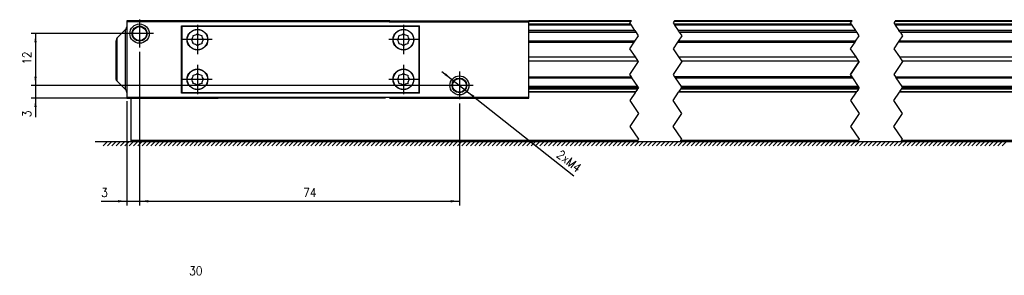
# Model space of a CAD drawing. Header units: inches. Extents: x -381 to 2260, y -418 to 176.
# Tile 14 of 24: x -205 to 23, y -66 to -7. Entities that reach past the tile are written whole.
import ezdxf

# ---------------------------------------------------------------- set-up
doc = ezdxf.new("R2010")
doc.units = ezdxf.units.IN
doc.linetypes.add('DOT_CENTER', pattern=[14, 12, -1, 0, -1])
doc.layers.add('1', color=7, linetype='Continuous')
doc.styles.add('CONVERTER_11', font='txt.shx', dxfattribs={"width": 0.9})
doc.dimstyles.new('ME10_DIM_41', dxfattribs={"dimtxt": 2, "dimasz": 2, "dimexe": 1, "dimexo": 1, "dimgap": 1, "dimtad": 1, "dimdsep": 46, "dimtxsty": 'CONVERTER_11', "dimsah": 1, "dimcen": 0.09, "dimclrd": 2, "dimclre": 2, "dimclrt": 2, "dimadec": 0, "dimazin": 0, "dimtfac": 1, "dimtdec": 4, "dimtix": 1, "dimtmove": 0, "dimatfit": 3, "dimfxl": 1, "dimtolj": 1, "dimtzin": 0, "dimarcsym": 0})
doc.dimstyles.new('ME10_DIM_42', dxfattribs={"dimtxt": 2, "dimasz": 2, "dimexe": 1, "dimexo": 1, "dimgap": 1, "dimtad": 1, "dimdsep": 46, "dimtxsty": 'CONVERTER_11', "dimsah": 1, "dimcen": 0.09, "dimclrd": 2, "dimclre": 2, "dimclrt": 2, "dimadec": 0, "dimazin": 0, "dimtfac": 1, "dimtdec": 4, "dimtix": 1, "dimtmove": 0, "dimatfit": 3, "dimfxl": 1, "dimtolj": 1, "dimtzin": 0, "dimarcsym": 0})
doc.dimstyles.new('ME10_DIM_43', dxfattribs={"dimtxt": 2, "dimasz": 2, "dimexe": 1, "dimexo": 1, "dimgap": 1, "dimtad": 1, "dimdec": 0, "dimdsep": 46, "dimtxsty": 'CONVERTER_11', "dimsah": 1, "dimcen": 0.09, "dimclrd": 2, "dimclre": 2, "dimclrt": 2, "dimadec": 0, "dimazin": 0, "dimtfac": 1, "dimtdec": 4, "dimtix": 1, "dimtmove": 0, "dimatfit": 3, "dimfxl": 1, "dimtolj": 1, "dimtzin": 0, "dimarcsym": 0})
doc.dimstyles.new('ME10_DIM_44', dxfattribs={"dimtxt": 2, "dimasz": 2, "dimexe": 1, "dimexo": 1, "dimgap": 1, "dimtad": 1, "dimdec": 0, "dimdsep": 46, "dimtxsty": 'CONVERTER_11', "dimsah": 1, "dimcen": 0.09, "dimclrd": 2, "dimclre": 2, "dimclrt": 2, "dimadec": 0, "dimazin": 0, "dimtfac": 1, "dimtdec": 4, "dimtix": 1, "dimtmove": 0, "dimatfit": 3, "dimfxl": 1, "dimtolj": 1, "dimtzin": 0, "dimarcsym": 0})

# ---------------------------------------------------------------- blocks, each defined once
blk = doc.blocks.new('Alzado1', base_point=(-42, -128))
at = {"layer": '1', "color": 2, "style": 'CONVERTER_11', "width": 0.9}
blk.add_text('30', height=2, dxfattribs=at).set_placement((-166.075, -65.895))
blk = doc.blocks.new('SOPORTE_SV_1340__14', base_point=(-179.5, -34.89))
at = {"color": 2, "linetype": 'DOT_CENTER'}
for p, q in [((-11.03, -16.39), (-13.03, -19.39)), ((-62.33, -22.74), (-62.71, -23.31)), ((-62.33, -22.74), (-62.32, -22.72)), ((-52.71, -23.31), (-52.33, -22.74)), ((-52.32, -22.72), (-52.33, -22.74)), ((-11.25, -22.74), (-11.63, -23.31)), ((-11.25, -22.74), (-11.24, -22.72)), ((-1.63, -23.31), (-1.25, -22.74)), ((-1.24, -22.72), (-1.25, -22.74)), ((-62.84, -23.49), (-64.11, -25.39)), ((-62.84, -23.49), (-62.71, -23.31)), ((-54.11, -25.39), (-52.84, -23.49)), ((-52.71, -23.31), (-52.84, -23.49)), ((-11.76, -23.49), (-13.03, -25.39)), ((-11.76, -23.49), (-11.63, -23.31)), ((-3.03, -25.39), (-1.76, -23.49)), ((-1.63, -23.31), (-1.76, -23.49)), ((-64.11, -25.39), (-62.11, -28.39)), ((-52.11, -28.39), (-54.11, -25.39)), ((-13.03, -25.39), (-11.03, -28.39)), ((-1.03, -28.39), (-3.03, -25.39)), ((-62.11, -28.39), (-64.11, -31.39)), ((-54.11, -31.39), (-52.11, -28.39)), ((-11.03, -28.39), (-13.03, -31.39)), ((-3.03, -31.39), (-1.03, -28.39)), ((-64.11, -31.39), (-62.11, -34.39)), ((-52.11, -34.39), (-54.11, -31.39)), ((-13.03, -31.39), (-12.87, -31.64)), ((-13.03, -31.39), (-11.03, -34.39)), ((-12.87, -31.64), (-12.78, -31.76)), ((-1.03, -34.39), (-3.03, -31.39)), ((-62.44, -34.89), (-62.31, -34.69)), ((-62.11, -34.39), (-62.31, -34.69)), ((-52.31, -34.69), (-52.44, -34.89)), ((-52.31, -34.69), (-52.11, -34.39)), ((-11.36, -34.89), (-11.23, -34.69)), ((-11.03, -34.39), (-11.23, -34.69)), ((-1.23, -34.69), (-1.36, -34.89)), ((-1.23, -34.69), (-1.03, -34.39))]:
    blk.add_line(p, q, dxfattribs=at)
at = {"color": 7, "linetype": 'Continuous'}
for p, q in [((-62.32, -22.72), (-87.5, -22.72)), ((-62.33, -22.74), (-87.5, -22.74)), ((-11.25, -22.74), (-52.33, -22.74)), ((-11.24, -22.72), (-52.32, -22.72)), ((54.14, -22.74), (-1.25, -22.74)), ((54.15, -22.72), (-1.24, -22.72)), ((-179.5, -34.69), (-179.5, -24.89)), ((-87.5, -23.31), (-62.71, -23.31)), ((-62.84, -23.49), (-87.5, -23.49)), ((-11.76, -23.49), (-52.84, -23.49)), ((-52.71, -23.31), (-11.63, -23.31)), ((53.63, -23.49), (-1.76, -23.49)), ((-1.63, -23.31), (53.76, -23.31)), ((-179.5, -34.89), (-179.5, -34.69)), ((-62.31, -34.69), (-179.5, -34.69)), ((-179.5, -34.89), (-62.44, -34.89)), ((-52.44, -34.89), (-11.36, -34.89)), ((-11.23, -34.69), (-52.31, -34.69)), ((-1.36, -34.89), (54.03, -34.89)), ((54.16, -34.69), (-1.23, -34.69))]:
    blk.add_line(p, q, dxfattribs=at)
blk = doc.blocks.new('PERFIL_SV_1340__15', base_point=(-183, -24.64))
at = {"color": 7, "linetype": 'Continuous'}
for p, q in [((-180.79, -8.94), (-182.71, -10.85)), ((-180.79, -8.94), (-180.76, -8.9)), ((-180.79, -16.62), (-180.79, -8.94)), ((-180.76, -8.9), (-180.63, -8.73)), ((-180.63, -8.73), (-180.55, -8.54)), ((-180.55, -8.54), (-180.51, -8.34)), ((-180.51, -8.34), (-180.5, -8.4)), ((-119.63, -6.89), (-159.37, -6.89)), ((-159.32, -6.99), (-119.68, -6.99)), ((-63.77, -6.89), (-87.5, -6.89)), ((-87.5, -6.99), (-63.84, -6.99)), ((-63.89, -7.72), (-87.5, -7.72)), ((-63.77, -7.9), (-87.5, -7.9)), ((-12.81, -7.72), (-53.89, -7.72)), ((-53.84, -6.99), (-12.76, -6.99)), ((-12.69, -6.89), (-53.77, -6.89)), ((-12.69, -7.9), (-53.77, -7.9)), ((52.58, -7.72), (-2.81, -7.72)), ((-2.76, -6.99), (52.63, -6.99)), ((52.7, -6.89), (-2.69, -6.89)), ((52.7, -7.9), (-2.69, -7.9)), ((-182.98, -11.39), (-183, -11.56)), ((-182.87, -11.06), (-182.98, -11.39)), ((-182.71, -10.85), (-182.87, -11.06)), ((-182.71, -16.77), (-182.71, -10.85)), ((-62.94, -9.15), (-87.5, -9.15)), ((-87.5, -9.44), (-62.75, -9.44)), ((-62.61, -9.64), (-87.5, -9.64)), ((-11.86, -9.15), (-52.94, -9.15)), ((-52.75, -9.44), (-11.67, -9.44)), ((-11.53, -9.64), (-52.61, -9.64)), ((53.53, -9.15), (-1.86, -9.15)), ((-1.67, -9.44), (53.72, -9.44)), ((53.86, -9.64), (-1.53, -9.64)), ((-183, -16.65), (-183, -11.56)), ((-62.95, -11.66), (-87.5, -11.66)), ((-87.5, -11.86), (-63.08, -11.86)), ((-53.08, -11.86), (-12, -11.86)), ((-11.87, -11.66), (-52.95, -11.66)), ((53.38, -11.86), (-2, -11.86)), ((53.52, -11.66), (-1.87, -11.66)), ((-87.5, -15.29), (-62.84, -15.29)), ((-52.84, -15.29), (-11.76, -15.29)), ((-1.76, -15.29), (53.63, -15.29)), ((-183, -19.97), (-183, -16.65)), ((-182.71, -20.94), (-182.71, -16.77)), ((-180.79, -22.85), (-180.79, -16.62)), ((-62.2, -16.26), (-87.5, -16.26)), ((-11.12, -16.26), (-52.2, -16.26)), ((54.27, -16.26), (-1.12, -16.26)), ((-182.98, -20.4), (-183, -19.97)), ((-182.87, -20.73), (-182.98, -20.4)), ((-87.5, -19.93), (-63.75, -19.93)), ((-87.5, -20.13), (-63.62, -20.13)), ((-12.67, -19.93), (-53.75, -19.93)), ((-53.62, -20.13), (-12.54, -20.13)), ((-2.67, -19.93), (52.72, -19.93)), ((-2.54, -20.13), (52.85, -20.13)), ((-182.71, -20.94), (-182.87, -20.73)), ((-182.71, -20.94), (-180.79, -22.85)), ((-62.27, -22.15), (-87.5, -22.15)), ((-62.13, -22.35), (-87.5, -22.35)), ((-87.5, -22.64), (-62.27, -22.64)), ((-11.19, -22.15), (-52.27, -22.15)), ((-52.27, -22.64), (-11.19, -22.64)), ((-11.05, -22.35), (-52.13, -22.35)), ((54.2, -22.15), (-1.19, -22.15)), ((-1.19, -22.64), (54.2, -22.64)), ((54.33, -22.35), (-1.05, -22.35)), ((-180.76, -22.89), (-180.79, -22.85)), ((-180.63, -23.06), (-180.76, -22.89)), ((-180.55, -23.25), (-180.63, -23.06)), ((-180.51, -23.45), (-180.55, -23.25)), ((-180.5, -23.56), (-180.51, -23.45))]:
    blk.add_line(p, q, dxfattribs=at)
at = {"color": 2, "linetype": 'DOT_CENTER'}
for p, q in [((-64.11, -7.39), (-63.84, -6.99)), ((-63.89, -7.72), (-64.11, -7.39)), ((-63.77, -7.9), (-63.89, -7.72)), ((-63.84, -6.99), (-63.77, -6.89)), ((-62.94, -9.15), (-63.77, -7.9)), ((-53.84, -6.99), (-54.11, -7.39)), ((-54.11, -7.39), (-53.89, -7.72)), ((-53.89, -7.72), (-53.77, -7.9)), ((-53.77, -6.89), (-53.84, -6.99)), ((-53.77, -7.9), (-52.94, -9.15)), ((-13.03, -7.39), (-12.76, -6.99)), ((-12.81, -7.72), (-13.03, -7.39)), ((-12.69, -7.9), (-12.81, -7.72)), ((-12.76, -6.99), (-12.69, -6.89)), ((-11.86, -9.15), (-12.69, -7.9)), ((-2.76, -6.99), (-3.03, -7.39)), ((-3.03, -7.39), (-2.81, -7.72)), ((-2.81, -7.72), (-2.69, -7.9)), ((-2.69, -6.89), (-2.76, -6.99)), ((-2.69, -7.9), (-1.86, -9.15)), ((-62.95, -11.66), (-62.11, -10.39)), ((-62.94, -9.15), (-62.75, -9.44)), ((-62.61, -9.64), (-62.75, -9.44)), ((-62.11, -10.39), (-62.61, -9.64)), ((-52.11, -10.39), (-52.95, -11.66)), ((-52.75, -9.44), (-52.94, -9.15)), ((-52.75, -9.44), (-52.61, -9.64)), ((-52.61, -9.64), (-52.11, -10.39)), ((-11.87, -11.66), (-11.03, -10.39)), ((-11.86, -9.15), (-11.67, -9.44)), ((-11.53, -9.64), (-11.67, -9.44)), ((-11.03, -10.39), (-11.53, -9.64)), ((-1.03, -10.39), (-1.87, -11.66)), ((-1.67, -9.44), (-1.86, -9.15)), ((-1.67, -9.44), (-1.53, -9.64)), ((-1.53, -9.64), (-1.03, -10.39)), ((-64.11, -13.39), (-63.08, -11.86)), ((-62.84, -15.29), (-64.11, -13.39)), ((-63.08, -11.86), (-62.95, -11.66)), ((-53.08, -11.86), (-54.11, -13.39)), ((-54.11, -13.39), (-52.84, -15.29)), ((-52.95, -11.66), (-53.08, -11.86)), ((-13.03, -13.39), (-12, -11.86)), ((-11.76, -15.29), (-13.03, -13.39)), ((-12, -11.86), (-11.87, -11.66)), ((-2, -11.86), (-3.03, -13.39)), ((-3.03, -13.39), (-1.76, -15.29)), ((-1.87, -11.66), (-2, -11.86)), ((-62.2, -16.26), (-62.84, -15.29)), ((-52.84, -15.29), (-52.2, -16.26)), ((-11.12, -16.26), (-11.76, -15.29)), ((-1.76, -15.29), (-1.12, -16.26)), ((-64.11, -19.39), (-62.11, -16.39)), ((-62.11, -16.39), (-62.2, -16.26)), ((-52.11, -16.39), (-54.11, -19.39)), ((-52.2, -16.26), (-52.11, -16.39)), ((-13.03, -19.39), (-11.03, -16.39)), ((-11.03, -16.39), (-11.12, -16.26)), ((-1.03, -16.39), (-3.03, -19.39)), ((-1.12, -16.26), (-1.03, -16.39)), ((-63.75, -19.93), (-64.11, -19.39)), ((-63.62, -20.13), (-63.75, -19.93)), ((-62.27, -22.15), (-63.62, -20.13)), ((-54.11, -19.39), (-53.75, -19.93)), ((-53.75, -19.93), (-53.62, -20.13)), ((-53.62, -20.13), (-52.27, -22.15)), ((-12.67, -19.93), (-13.03, -19.39)), ((-12.54, -20.13), (-12.67, -19.93)), ((-11.19, -22.15), (-12.54, -20.13)), ((-3.03, -19.39), (-2.67, -19.93)), ((-2.67, -19.93), (-2.54, -20.13)), ((-2.54, -20.13), (-1.19, -22.15)), ((-62.32, -22.72), (-62.27, -22.64)), ((-62.13, -22.35), (-62.27, -22.15)), ((-62.11, -22.39), (-62.27, -22.64)), ((-62.13, -22.35), (-62.11, -22.39)), ((-52.27, -22.64), (-52.32, -22.72)), ((-52.27, -22.15), (-52.13, -22.35)), ((-52.27, -22.64), (-52.11, -22.39)), ((-52.11, -22.39), (-52.13, -22.35)), ((-11.24, -22.72), (-11.19, -22.64)), ((-11.05, -22.35), (-11.19, -22.15)), ((-11.03, -22.39), (-11.19, -22.64)), ((-11.05, -22.35), (-11.03, -22.39)), ((-1.19, -22.64), (-1.24, -22.72)), ((-1.19, -22.15), (-1.05, -22.35)), ((-1.19, -22.64), (-1.03, -22.39)), ((-1.03, -22.39), (-1.05, -22.35))]:
    blk.add_line(p, q, dxfattribs=at)
blk = doc.blocks.new('CABEZA_S__16', base_point=(-180.5, -24.89))
at = {"color": 7, "linetype": 'Continuous'}
for p, q in [((-180.5, -6.89), (-180.5, -7.19)), ((-159.37, -6.89), (-180.5, -6.89)), ((-159.2, -7.19), (-180.5, -7.19)), ((-180.5, -7.19), (-180.5, -24.59)), ((-167.85, -23.69), (-167.85, -8.09)), ((-167.85, -8.09), (-112.8, -8.09)), ((-167.67, -23.54), (-167.67, -8.24)), ((-112.97, -8.24), (-167.67, -8.24)), ((-166.95, -8.09), (-166.95, -8.24)), ((-159.2, -7.19), (-159.37, -6.89)), ((-119.8, -7.19), (-159.2, -7.19)), ((-119.63, -6.89), (-119.8, -7.19)), ((-119.8, -7.19), (-87.5, -7.19)), ((-119.63, -6.89), (-87.5, -6.89)), ((-113.7, -8.24), (-113.7, -8.09)), ((-112.97, -8.24), (-112.97, -23.54)), ((-112.8, -23.69), (-112.8, -8.09)), ((-87.5, -7.19), (-87.5, -6.89)), ((-87.5, -24.59), (-87.5, -7.19)), ((-180.5, -24.59), (-180.5, -24.89)), ((-180.5, -24.59), (-159.2, -24.59)), ((-180.5, -24.89), (-159.37, -24.89)), ((-112.8, -23.69), (-167.85, -23.69)), ((-167.67, -23.54), (-112.97, -23.54)), ((-166.95, -23.54), (-166.95, -23.69)), ((-159.37, -24.89), (-159.2, -24.59)), ((-159.2, -24.59), (-119.8, -24.59)), ((-119.8, -24.59), (-87.5, -24.59)), ((-119.8, -24.59), (-119.63, -24.89)), ((-119.63, -24.89), (-87.5, -24.89)), ((-113.7, -23.69), (-113.7, -23.54)), ((-87.5, -24.89), (-87.5, -24.59))]:
    blk.add_line(p, q, dxfattribs=at)
for centre, radius in [((-177.55, -9.89), 2.24), ((-177.55, -9.89), 1.74), ((-177.55, -9.89), 1.62), ((-164.15, -11.29), 2.4), ((-164.15, -11.29), 2.35), ((-116.5, -11.29), 2.4), ((-116.5, -11.29), 2.35), ((-164.15, -20.49), 2.4), ((-164.15, -20.49), 2.35), ((-116.5, -20.49), 2.4), ((-116.5, -20.49), 2.35), ((-103.55, -21.89), 2.2), ((-103.55, -21.89), 1.7), ((-103.55, -21.89), 1.6)]:
    blk.add_circle(centre, radius, dxfattribs=at)
for centre, start, end in [((-166.65, -10.26), 316.4323, 358.5677), ((-166.65, -12.33), 1.4323, 43.5677), ((-165.18, -8.8), 271.4323, 313.5677), ((-163.12, -8.8), 226.4323, 268.5677), ((-161.65, -10.26), 181.4323, 223.5677), ((-161.65, -12.33), 136.4323, 178.5677), ((-119, -10.26), 316.4323, 358.5677), ((-119, -12.33), 1.4323, 43.5677), ((-117.53, -8.8), 271.4323, 313.5677), ((-115.47, -8.8), 226.4323, 268.5677), ((-114, -10.26), 181.4323, 223.5677), ((-114, -12.33), 136.4323, 178.5677), ((-165.18, -13.79), 46.4323, 88.5677), ((-163.12, -13.79), 91.4323, 133.5677), ((-117.53, -13.79), 46.4323, 88.5677), ((-115.47, -13.79), 91.4323, 133.5677), ((-166.65, -19.46), 316.4323, 358.5677), ((-166.65, -21.53), 1.4323, 43.5677), ((-165.18, -18), 271.4323, 313.5677), ((-163.12, -18), 226.4323, 268.5677), ((-161.65, -19.46), 181.4323, 223.5677), ((-161.65, -21.53), 136.4323, 178.5677), ((-119, -19.46), 316.4323, 358.5677), ((-119, -21.53), 1.4323, 43.5677), ((-117.53, -18), 271.4323, 313.5677), ((-115.47, -18), 226.4323, 268.5677), ((-114, -19.46), 181.4323, 223.5677), ((-114, -21.53), 136.4323, 178.5677), ((-165.18, -22.99), 46.4323, 88.5677), ((-163.12, -22.99), 91.4323, 133.5677), ((-117.53, -22.99), 46.4323, 88.5677), ((-115.47, -22.99), 91.4323, 133.5677)]:
    blk.add_arc(centre, 1.5, start, end, dxfattribs=at)
at = {"layer": '1', "color": 2, "linetype": 'DOT_CENTER'}
for p, q in [((-177.55, -6.65), (-177.55, -13.14)), ((-164.15, -7.89), (-164.15, -14.69)), ((-116.5, -7.89), (-116.5, -14.69)), ((-174.31, -9.89), (-180.8, -9.89)), ((-160.75, -11.29), (-167.55, -11.29)), ((-113.1, -11.29), (-119.9, -11.29)), ((-164.15, -17.09), (-164.15, -23.89)), ((-116.5, -17.09), (-116.5, -23.89)), ((-160.75, -20.49), (-167.55, -20.49)), ((-113.1, -20.49), (-119.9, -20.49)), ((-103.55, -18.69), (-103.55, -25.1)), ((-100.35, -21.89), (-106.75, -21.89))]:
    blk.add_line(p, q, dxfattribs=at)
blk = doc.blocks.new('REGLA_SV_1340__17', base_point=(-183, -34.89))
for name, p in [('CABEZA_S__16', (-180.5, -24.89)), ('PERFIL_SV_1340__15', (-183, -24.64)), ('SOPORTE_SV_1340__14', (-179.5, -34.89))]:
    blk.add_blockref(name, p)
blk = doc.blocks.new('*D101')
at = {"layer": '1', "color": 2, "linetype": 'Continuous'}
for p, q in [((-175.31, -9.89), (-202.62, -9.89)), ((-201.62, -9.89), (-201.62, -21.89)), ((-107.75, -21.89), (-202.62, -21.89))]:
    blk.add_line(p, q, dxfattribs=at)
at = {"layer": '1', "color": 2}
for points in [[(-201.36, -11.89), (-201.89, -11.89), (-201.62, -9.89)], [(-201.89, -19.89), (-201.36, -19.89), (-201.62, -21.89)]]:
    blk.add_solid(points, dxfattribs=at)
at = {"layer": '1', "color": 2, "insert": (-202.62, -17.09), "char_height": 2, "attachment_point": 7, "rotation": 90, "line_spacing_factor": 0.60024, "style": 'CONVERTER_11'}
blk.add_mtext('12', dxfattribs=at)
blk = doc.blocks.new('*D102')
at = {"layer": '1', "color": 2, "linetype": 'Continuous'}
for p, q in [((-201.62, -17.89), (-201.62, -21.89)), ((-101.35, -21.89), (-202.62, -21.89)), ((-201.62, -21.89), (-201.62, -24.89)), ((-120.63, -24.89), (-202.62, -24.89)), ((-201.62, -24.89), (-201.62, -29.26))]:
    blk.add_line(p, q, dxfattribs=at)
at = {"layer": '1', "color": 2}
for points in [[(-201.89, -19.89), (-201.36, -19.89), (-201.62, -21.89)], [(-201.36, -26.89), (-201.89, -26.89), (-201.62, -24.89)]]:
    blk.add_solid(points, dxfattribs=at)
at = {"layer": '1', "color": 2, "insert": (-202.62, -29.26), "char_height": 2, "attachment_point": 7, "rotation": 90, "line_spacing_factor": 0.60024, "style": 'CONVERTER_11'}
blk.add_mtext('3', dxfattribs=at)
blk = doc.blocks.new('*D103')
at = {"layer": '1', "color": 2, "linetype": 'Continuous'}
for p, q in [((-177.55, -14.14), (-177.55, -49.75)), ((-180.5, -25.59), (-180.5, -49.75)), ((-186.41, -48.75), (-180.5, -48.75)), ((-180.5, -48.75), (-177.55, -48.75)), ((-177.55, -48.75), (-173.55, -48.75))]:
    blk.add_line(p, q, dxfattribs=at)
at = {"layer": '1', "color": 2}
for points in [[(-182.5, -49.02), (-182.5, -48.49), (-180.5, -48.75)], [(-175.55, -48.49), (-175.55, -49.02), (-177.55, -48.75)]]:
    blk.add_solid(points, dxfattribs=at)
at = {"layer": '1', "color": 2, "insert": (-186.41, -47.75), "char_height": 2, "attachment_point": 7, "rotation": 0.0001, "line_spacing_factor": 0.60024, "style": 'CONVERTER_11'}
blk.add_mtext('3', dxfattribs=at)
blk = doc.blocks.new('*D104')
at = {"layer": '1', "color": 2, "linetype": 'Continuous'}
for p, q in [((-177.55, -14.14), (-177.55, -49.75)), ((-103.55, -26.1), (-103.55, -49.75)), ((-177.55, -48.75), (-103.55, -48.75))]:
    blk.add_line(p, q, dxfattribs=at)
at = {"layer": '1', "color": 2}
for points in [[(-175.55, -48.49), (-175.55, -49.02), (-177.55, -48.75)], [(-105.55, -49.02), (-105.55, -48.49), (-103.55, -48.75)]]:
    blk.add_solid(points, dxfattribs=at)
at = {"layer": '1', "color": 2, "insert": (-139.67, -47.75), "char_height": 2, "attachment_point": 7, "rotation": 0.0001, "line_spacing_factor": 0.60024, "style": 'CONVERTER_11'}
blk.add_mtext('74', dxfattribs=at)
blk = doc.blocks.new('*D105')
at = {"layer": '1', "color": 2, "linetype": 'Continuous'}
blk.add_line((-107.63, -18.66), (-77.08, -42.87), dxfattribs=at)
at = {"layer": '1', "color": 2}
for points in [[(-107.01, -19.49), (-106.68, -19.08), (-105.28, -20.53)], [(-100.1, -24.3), (-100.42, -24.71), (-101.83, -23.26)]]:
    blk.add_solid(points, dxfattribs=at)
at = {"layer": '1', "color": 2, "insert": (-81.25, -38.29), "char_height": 2, "attachment_point": 7, "rotation": 321.6068, "line_spacing_factor": 0.60024, "style": 'CONVERTER_11'}
blk.add_mtext('\\C2;2xM\\C2;4', dxfattribs=at)
blk = doc.blocks.new('Inferior1', base_point=(-42, -20.895))
at = {"layer": '1', "color": 7, "linetype": 'Continuous'}
for p, q in [((-187.788, -34.895), (416.212, -34.895)), ((-184.954, -34.895), (-185.954, -35.895)), ((-183.954, -34.895), (-184.954, -35.895)), ((-182.954, -34.895), (-183.954, -35.895)), ((-181.954, -34.895), (-182.954, -35.895)), ((-180.954, -34.895), (-181.954, -35.895)), ((-179.954, -34.895), (-180.954, -35.895)), ((-178.954, -34.895), (-179.954, -35.895)), ((-177.954, -34.895), (-178.954, -35.895)), ((-176.954, -34.895), (-177.954, -35.895)), ((-175.954, -34.895), (-176.954, -35.895)), ((-174.954, -34.895), (-175.954, -35.895)), ((-173.954, -34.895), (-174.954, -35.895)), ((-172.954, -34.895), (-173.954, -35.895)), ((-171.954, -34.895), (-172.954, -35.895)), ((-170.954, -34.895), (-171.954, -35.895)), ((-169.954, -34.895), (-170.954, -35.895)), ((-168.954, -34.895), (-169.954, -35.895)), ((-167.954, -34.895), (-168.954, -35.895)), ((-166.954, -34.895), (-167.954, -35.895)), ((-165.954, -34.895), (-166.954, -35.895)), ((-164.954, -34.895), (-165.954, -35.895)), ((-163.954, -34.895), (-164.954, -35.895)), ((-162.954, -34.895), (-163.954, -35.895)), ((-161.954, -34.895), (-162.954, -35.895)), ((-160.954, -34.895), (-161.954, -35.895)), ((-159.954, -34.895), (-160.954, -35.895)), ((-158.954, -34.895), (-159.954, -35.895)), ((-157.954, -34.895), (-158.954, -35.895)), ((-156.954, -34.895), (-157.954, -35.895)), ((-155.954, -34.895), (-156.954, -35.895)), ((-154.954, -34.895), (-155.954, -35.895)), ((-153.954, -34.895), (-154.954, -35.895)), ((-152.954, -34.895), (-153.954, -35.895)), ((-151.954, -34.895), (-152.954, -35.895)), ((-150.954, -34.895), (-151.954, -35.895)), ((-149.954, -34.895), (-150.954, -35.895)), ((-148.954, -34.895), (-149.954, -35.895)), ((-147.954, -34.895), (-148.954, -35.895)), ((-146.954, -34.895), (-147.954, -35.895)), ((-145.954, -34.895), (-146.954, -35.895)), ((-144.954, -34.895), (-145.954, -35.895)), ((-143.954, -34.895), (-144.954, -35.895)), ((-142.954, -34.895), (-143.954, -35.895)), ((-141.954, -34.895), (-142.954, -35.895)), ((-140.954, -34.895), (-141.954, -35.895)), ((-139.954, -34.895), (-140.954, -35.895)), ((-138.954, -34.895), (-139.954, -35.895)), ((-137.954, -34.895), (-138.954, -35.895)), ((-136.954, -34.895), (-137.954, -35.895)), ((-135.954, -34.895), (-136.954, -35.895)), ((-134.954, -34.895), (-135.954, -35.895)), ((-133.954, -34.895), (-134.954, -35.895)), ((-132.954, -34.895), (-133.954, -35.895)), ((-131.954, -34.895), (-132.954, -35.895)), ((-130.954, -34.895), (-131.954, -35.895)), ((-129.954, -34.895), (-130.954, -35.895)), ((-128.954, -34.895), (-129.954, -35.895)), ((-127.954, -34.895), (-128.954, -35.895)), ((-126.954, -34.895), (-127.954, -35.895)), ((-125.954, -34.895), (-126.954, -35.895)), ((-124.954, -34.895), (-125.954, -35.895)), ((-123.954, -34.895), (-124.954, -35.895)), ((-122.954, -34.895), (-123.954, -35.895)), ((-121.954, -34.895), (-122.954, -35.895)), ((-120.954, -34.895), (-121.954, -35.895)), ((-119.954, -34.895), (-120.954, -35.895)), ((-118.954, -34.895), (-119.954, -35.895)), ((-117.954, -34.895), (-118.954, -35.895)), ((-116.954, -34.895), (-117.954, -35.895)), ((-115.954, -34.895), (-116.954, -35.895)), ((-114.954, -34.895), (-115.954, -35.895)), ((-113.954, -34.895), (-114.954, -35.895)), ((-112.954, -34.895), (-113.954, -35.895)), ((-111.954, -34.895), (-112.954, -35.895)), ((-110.954, -34.895), (-111.954, -35.895)), ((-109.954, -34.895), (-110.954, -35.895)), ((-108.954, -34.895), (-109.954, -35.895)), ((-107.954, -34.895), (-108.954, -35.895)), ((-106.954, -34.895), (-107.954, -35.895)), ((-105.954, -34.895), (-106.954, -35.895)), ((-104.954, -34.895), (-105.954, -35.895)), ((-103.954, -34.895), (-104.954, -35.895)), ((-102.954, -34.895), (-103.954, -35.895)), ((-101.954, -34.895), (-102.954, -35.895)), ((-100.954, -34.895), (-101.954, -35.895)), ((-99.954, -34.895), (-100.954, -35.895)), ((-98.954, -34.895), (-99.954, -35.895)), ((-97.954, -34.895), (-98.954, -35.895)), ((-96.954, -34.895), (-97.954, -35.895)), ((-95.954, -34.895), (-96.954, -35.895)), ((-94.954, -34.895), (-95.954, -35.895)), ((-93.954, -34.895), (-94.954, -35.895)), ((-92.954, -34.895), (-93.954, -35.895)), ((-91.954, -34.895), (-92.954, -35.895)), ((-90.954, -34.895), (-91.954, -35.895)), ((-89.954, -34.895), (-90.954, -35.895)), ((-88.954, -34.895), (-89.954, -35.895)), ((-87.954, -34.895), (-88.954, -35.895)), ((-86.954, -34.895), (-87.954, -35.895)), ((-85.954, -34.895), (-86.954, -35.895)), ((-84.954, -34.895), (-85.954, -35.895)), ((-83.954, -34.895), (-84.954, -35.895)), ((-82.954, -34.895), (-83.954, -35.895)), ((-81.954, -34.895), (-82.954, -35.895)), ((-80.954, -34.895), (-81.954, -35.895)), ((-79.954, -34.895), (-80.954, -35.895)), ((-78.954, -34.895), (-79.954, -35.895)), ((-77.954, -34.895), (-78.954, -35.895)), ((-76.954, -34.895), (-77.954, -35.895)), ((-75.954, -34.895), (-76.954, -35.895)), ((-74.954, -34.895), (-75.954, -35.895)), ((-73.954, -34.895), (-74.954, -35.895)), ((-72.954, -34.895), (-73.954, -35.895)), ((-71.954, -34.895), (-72.954, -35.895)), ((-70.954, -34.895), (-71.954, -35.895)), ((-69.954, -34.895), (-70.954, -35.895)), ((-68.954, -34.895), (-69.954, -35.895)), ((-67.954, -34.895), (-68.954, -35.895)), ((-66.954, -34.895), (-67.954, -35.895)), ((-65.954, -34.895), (-66.954, -35.895)), ((-64.954, -34.895), (-65.954, -35.895)), ((-63.954, -34.895), (-64.954, -35.895)), ((-62.954, -34.895), (-63.954, -35.895)), ((-61.954, -34.895), (-62.954, -35.895)), ((-60.954, -34.895), (-61.954, -35.895)), ((-59.954, -34.895), (-60.954, -35.895)), ((-58.954, -34.895), (-59.954, -35.895)), ((-57.954, -34.895), (-58.954, -35.895)), ((-56.954, -34.895), (-57.954, -35.895)), ((-55.954, -34.895), (-56.954, -35.895)), ((-54.954, -34.895), (-55.954, -35.895)), ((-53.954, -34.895), (-54.954, -35.895)), ((-52.954, -34.895), (-53.954, -35.895)), ((-51.954, -34.895), (-52.954, -35.895)), ((-50.954, -34.895), (-51.954, -35.895)), ((-49.954, -34.895), (-50.954, -35.895)), ((-48.954, -34.895), (-49.954, -35.895)), ((-47.954, -34.895), (-48.954, -35.895)), ((-46.954, -34.895), (-47.954, -35.895)), ((-45.954, -34.895), (-46.954, -35.895)), ((-44.954, -34.895), (-45.954, -35.895)), ((-43.954, -34.895), (-44.954, -35.895)), ((-42.954, -34.895), (-43.954, -35.895)), ((-41.954, -34.895), (-42.954, -35.895)), ((-40.954, -34.895), (-41.954, -35.895)), ((-39.954, -34.895), (-40.954, -35.895)), ((-38.954, -34.895), (-39.954, -35.895)), ((-37.954, -34.895), (-38.954, -35.895)), ((-36.954, -34.895), (-37.954, -35.895)), ((-35.954, -34.895), (-36.954, -35.895)), ((-34.954, -34.895), (-35.954, -35.895)), ((-33.954, -34.895), (-34.954, -35.895)), ((-32.954, -34.895), (-33.954, -35.895)), ((-31.954, -34.895), (-32.954, -35.895)), ((-30.954, -34.895), (-31.954, -35.895)), ((-29.954, -34.895), (-30.954, -35.895)), ((-28.954, -34.895), (-29.954, -35.895)), ((-27.954, -34.895), (-28.954, -35.895)), ((-26.954, -34.895), (-27.954, -35.895)), ((-25.954, -34.895), (-26.954, -35.895)), ((-24.954, -34.895), (-25.954, -35.895)), ((-23.954, -34.895), (-24.954, -35.895)), ((-22.954, -34.895), (-23.954, -35.895)), ((-21.954, -34.895), (-22.954, -35.895)), ((-20.954, -34.895), (-21.954, -35.895)), ((-19.954, -34.895), (-20.954, -35.895)), ((-18.954, -34.895), (-19.954, -35.895)), ((-17.954, -34.895), (-18.954, -35.895)), ((-16.954, -34.895), (-17.954, -35.895)), ((-15.954, -34.895), (-16.954, -35.895)), ((-14.954, -34.895), (-15.954, -35.895)), ((-13.954, -34.895), (-14.954, -35.895)), ((-12.954, -34.895), (-13.954, -35.895)), ((-11.954, -34.895), (-12.954, -35.895)), ((-10.954, -34.895), (-11.954, -35.895)), ((-9.954, -34.895), (-10.954, -35.895)), ((-8.954, -34.895), (-9.954, -35.895)), ((-7.954, -34.895), (-8.954, -35.895)), ((-6.954, -34.895), (-7.954, -35.895)), ((-5.954, -34.895), (-6.954, -35.895)), ((-4.954, -34.895), (-5.954, -35.895)), ((-3.954, -34.895), (-4.954, -35.895)), ((-2.954, -34.895), (-3.954, -35.895)), ((-1.954, -34.895), (-2.954, -35.895)), ((-0.954, -34.895), (-1.954, -35.895)), ((0.046, -34.895), (-0.954, -35.895)), ((1.046, -34.895), (0.046, -35.895)), ((2.046, -34.895), (1.046, -35.895)), ((3.046, -34.895), (2.046, -35.895)), ((4.046, -34.895), (3.046, -35.895)), ((5.046, -34.895), (4.046, -35.895)), ((6.046, -34.895), (5.046, -35.895)), ((7.046, -34.895), (6.046, -35.895)), ((8.046, -34.895), (7.046, -35.895)), ((9.046, -34.895), (8.046, -35.895)), ((10.046, -34.895), (9.046, -35.895)), ((11.046, -34.895), (10.046, -35.895)), ((12.046, -34.895), (11.046, -35.895)), ((13.046, -34.895), (12.046, -35.895)), ((14.046, -34.895), (13.046, -35.895)), ((15.046, -34.895), (14.046, -35.895)), ((16.046, -34.895), (15.046, -35.895)), ((17.046, -34.895), (16.046, -35.895)), ((18.046, -34.895), (17.046, -35.895)), ((19.046, -34.895), (18.046, -35.895)), ((20.046, -34.895), (19.046, -35.895)), ((21.046, -34.895), (20.046, -35.895)), ((22.046, -34.895), (21.046, -35.895)), ((23.046, -34.895), (22.046, -35.895))]:
    blk.add_line(p, q, dxfattribs=at)
blk.add_blockref('REGLA_SV_1340__17', (-183, -34.895))
at = {"layer": '1'}
blk.add_blockref('*D105', (0, 0), dxfattribs=at)
for base, p1, p2, dimstyle, picture, middle in [((-201.623, -9.895), (-106.754, -21.895), (-174.309, -9.895), 'ME10_DIM_41', '*D101', (-203.623, -15.895)), ((-201.623, -21.895), (-119.627, -24.895), (-100.352, -21.895), 'ME10_DIM_42', '*D102', (-203.623, -28.659))]:
    dim = blk.add_linear_dim(base=base, p1=p1, p2=p2, angle=90, dimstyle=dimstyle, dxfattribs=at)
    dim.commit()
    dim.dimension.update_dxf_attribs({"geometry": picture, "text_midpoint": middle, "text_rotation": 90})
for base, p1, p2, dimstyle, picture, middle in [((-180.5, -48.752), (-177.553, -13.139), (-180.5, -24.595), 'ME10_DIM_43', '*D103', (-185.813, -46.752)), ((-177.553, -48.752), (-103.553, -25.096), (-177.553, -13.139), 'ME10_DIM_44', '*D104', (-138.171, -46.752))]:
    dim = blk.add_linear_dim(base=base, p1=p1, p2=p2, dimstyle=dimstyle, dxfattribs=at)
    dim.commit()
    dim.dimension.update_dxf_attribs({"geometry": picture, "text_midpoint": middle, "text_rotation": 0.00014})

msp = doc.modelspace()

# ---------------------------------------------------------------- block references
for name, p in [('Inferior1', (-42, -20.89)), ('Alzado1', (-42, -128))]:
    msp.add_blockref(name, p)

doc.saveas('drawing.dxf')
